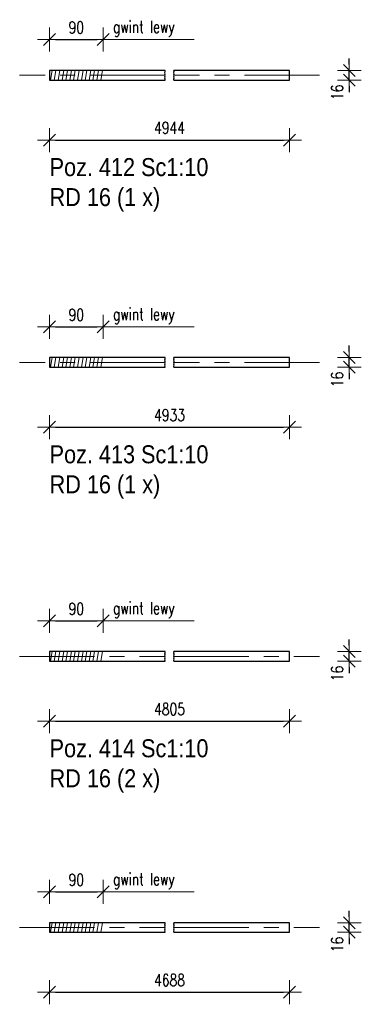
# Model space of a CAD drawing. Header units: millimetres. Extents: x -882 to -29, y 17430 to 18100.
# Tile 5 of 12: x -345 to -288, y 17584 to 17748. Entities that reach past the tile are written whole.
import ezdxf

# ---------------------------------------------------------------- set-up
doc = ezdxf.new("R2010")
doc.units = ezdxf.units.MM
doc.header["$LTSCALE"] = 10
doc.linetypes.add('MITTE', pattern=[2, 1.25, -0.25, 0.25, -0.25])
doc.layers.get('Defpoints').update_dxf_attribs({"color": 1})
for name, color, linetype, lineweight in [('PS_DIM', 4, 'Continuous', 13), ('PS_Hatch', 3, 'Continuous', 9), ('PS_Mid', 5, 'MITTE', 15), ('PS_Shape', 161, 'Continuous', 30), ('PS_SOLID', 7, 'Continuous', 30), ('PS_TEXT', 3, 'Continuous', 18)]:
    doc.layers.add(name, color=color, linetype=linetype, lineweight=lineweight)
doc.styles.add('gil', font='txt', dxfattribs={"width": 0.9})
doc.styles.add('simplex', font='simplex.shx', dxfattribs={"width": 0.75})
doc.dimstyles.new('1_10_PRZ', dxfattribs={"dimtxt": 2, "dimasz": 1, "dimexe": 2, "dimexo": 5, "dimgap": 1, "dimtad": 1, "dimdec": 0, "dimlfac": 10, "dimtxsty": 'simplex', "dimblk": 'dimznak', "dimcen": 2, "dimse1": 1, "dimse2": 1, "dimclrt": 3, "dimadec": 1, "dimazin": 0, "dimtfac": 1, "dimtdec": 0, "dimtix": 1, "dimtmove": 2, "dimatfit": 3, "dimldrblk": 'dim-grot', "dimfxl": 1, "dimarcsym": 0})
doc.dimstyles.new('1_10_PRZ_DS1-LS10', dxfattribs={"dimtxt": 2, "dimasz": 1, "dimexe": 2, "dimexo": 5, "dimgap": 1, "dimtad": 1, "dimdec": 0, "dimlfac": 10, "dimtxsty": 'simplex', "dimblk": 'dimznak', "dimcen": 2, "dimse1": 1, "dimse2": 1, "dimclrt": 3, "dimadec": 1, "dimazin": 0, "dimtfac": 1, "dimtdec": 0, "dimtix": 1, "dimtmove": 2, "dimatfit": 3, "dimldrblk": 'dim-grot', "dimfxl": 1, "dimarcsym": 0})

# ---------------------------------------------------------------- blocks, each defined once
blk = doc.blocks.new('dim-grot')
blk.add_hatch(color=256).paths.add_polyline_path([(0, 0), (-2, 0.5), (-2, -0.5)])
blk.add_lwpolyline([(0, 0), (-2, 0.5), (-2, -0.5), (0, 0)])
blk = doc.blocks.new('dimznak')
at = {"color": 0}
for points in [[(0, 2), (0, -2)], [(-2, 0), (2, 0)]]:
    blk.add_lwpolyline(points, dxfattribs=at)
at = {"color": 2}
blk.add_lwpolyline([(1, 1), (-1, -1)], dxfattribs=at)
blk = doc.blocks.new('*D88')
at = {"layer": 'Defpoints', "color": 0, "transparency": 16777216}
for p in [(-300.47, 17739.87), (-300.47, 17738.27), (-290.47, 17739.87)]:
    blk.add_point(p, dxfattribs=at)
at = {"layer": 'PS_DIM', "color": 0, "lineweight": -2, "transparency": 16777216}
for p, q in [((-290.47, 17740.87), (-290.47, 17741.87)), ((-290.47, 17738.27), (-290.47, 17739.87)), ((-290.47, 17737.27), (-290.47, 17736.27))]:
    blk.add_line(p, q, dxfattribs=at)
for p, rotation in [((-290.47, 17739.87), 270), ((-290.47, 17738.27), 90)]:
    blk.add_blockref('dimznak', p, dxfattribs=dict(at, rotation=rotation))
at = {"layer": 'PS_DIM', "color": 3, "transparency": 16777216, "insert": (-292.51, 17736.24), "char_height": 2, "attachment_point": 5, "rotation": 90, "style": 'simplex'}
blk.add_mtext('16', dxfattribs=at)
blk = doc.blocks.new('*D90')
at = {"layer": 'Defpoints', "color": 0, "transparency": 16777216}
for p in [(-300.47, 17692.02), (-290.47, 17692.02), (-300.47, 17690.42)]:
    blk.add_point(p, dxfattribs=at)
at = {"layer": 'PS_DIM', "color": 0, "lineweight": -2, "transparency": 16777216}
for p, q in [((-290.47, 17693.02), (-290.47, 17694.02)), ((-290.47, 17690.42), (-290.47, 17692.02)), ((-290.47, 17689.42), (-290.47, 17688.42))]:
    blk.add_line(p, q, dxfattribs=at)
for p, rotation in [((-290.47, 17692.02), 270), ((-290.47, 17690.42), 90)]:
    blk.add_blockref('dimznak', p, dxfattribs=dict(at, rotation=rotation))
at = {"layer": 'PS_DIM', "color": 3, "transparency": 16777216, "insert": (-292.51, 17688.38), "char_height": 2, "attachment_point": 5, "rotation": 90, "style": 'simplex'}
blk.add_mtext('16', dxfattribs=at)
blk = doc.blocks.new('*D92')
at = {"layer": 'Defpoints', "color": 0, "transparency": 16777216}
for p in [(-300.47, 17643.04), (-290.47, 17643.04), (-300.47, 17641.44)]:
    blk.add_point(p, dxfattribs=at)
at = {"layer": 'PS_DIM', "color": 0, "lineweight": -2, "transparency": 16777216}
for p, q in [((-290.47, 17644.04), (-290.47, 17645.04)), ((-290.47, 17641.44), (-290.47, 17643.04)), ((-290.47, 17640.44), (-290.47, 17639.44))]:
    blk.add_line(p, q, dxfattribs=at)
for p, rotation in [((-290.47, 17643.04), 270), ((-290.47, 17641.44), 90)]:
    blk.add_blockref('dimznak', p, dxfattribs=dict(at, rotation=rotation))
at = {"layer": 'PS_DIM', "color": 3, "transparency": 16777216, "insert": (-292.51, 17639.4), "char_height": 2, "attachment_point": 5, "rotation": 90, "style": 'simplex'}
blk.add_mtext('16', dxfattribs=at)
blk = doc.blocks.new('*D94')
at = {"layer": 'Defpoints', "color": 0, "transparency": 16777216}
for p in [(-300.47, 17597.88), (-290.47, 17597.88), (-300.47, 17596.28)]:
    blk.add_point(p, dxfattribs=at)
at = {"layer": 'PS_DIM', "color": 0, "lineweight": -2, "transparency": 16777216}
for p, q in [((-290.47, 17598.88), (-290.47, 17599.88)), ((-290.47, 17596.28), (-290.47, 17597.88)), ((-290.47, 17595.28), (-290.47, 17594.28))]:
    blk.add_line(p, q, dxfattribs=at)
for p, rotation in [((-290.47, 17597.88), 270), ((-290.47, 17596.28), 90)]:
    blk.add_blockref('dimznak', p, dxfattribs=dict(at, rotation=rotation))
at = {"layer": 'PS_DIM', "color": 3, "transparency": 16777216, "insert": (-292.51, 17594.25), "char_height": 2, "attachment_point": 5, "rotation": 90, "style": 'simplex'}
blk.add_mtext('16', dxfattribs=at)
blk = doc.blocks.new('*X202')
at = {"color": 1}
for p, q in [((-321.25, 17739.49), (-321.18, 17739.67)), ((-321.18, 17739.32), (-321.25, 17739.49)), ((-321.25, 17739.15), (-321.18, 17739.32)), ((-321.18, 17738.97), (-321.25, 17739.15)), ((-321.25, 17738.8), (-321.18, 17738.97)), ((-321.18, 17738.63), (-321.25, 17738.8)), ((-321.25, 17738.45), (-321.18, 17738.63)), ((-321.22, 17738.37), (-321.25, 17738.45)), ((-321.22, 17739.75), (-321.22, 17739.87)), ((-321.18, 17739.67), (-321.22, 17739.75)), ((-321.22, 17738.27), (-321.22, 17738.37)), ((-319.75, 17739.49), (-319.68, 17739.67)), ((-319.68, 17739.32), (-319.75, 17739.49)), ((-319.75, 17739.15), (-319.68, 17739.32)), ((-319.68, 17738.97), (-319.75, 17739.15)), ((-319.75, 17738.8), (-319.68, 17738.97)), ((-319.68, 17738.63), (-319.75, 17738.8)), ((-319.75, 17738.45), (-319.68, 17738.63)), ((-319.72, 17738.37), (-319.75, 17738.45)), ((-319.72, 17739.75), (-319.72, 17739.87)), ((-319.68, 17739.67), (-319.72, 17739.75)), ((-319.72, 17738.27), (-319.72, 17738.37))]:
    blk.add_line(p, q, dxfattribs=at)
at = {"layer": 'PS_Mid', "color": 5, "linetype": 'MITTE'}
for p, q in [((-321.22, 17739.07), (-345.47, 17739.07)), ((-295.47, 17739.07), (-319.72, 17739.07))]:
    blk.add_line(p, q, dxfattribs=at)
at = {"layer": 'PS_SOLID', "color": 7, "linetype": 'Continuous'}
for p, q in [((-321.22, 17739.87), (-340.47, 17739.87)), ((-340.47, 17739.87), (-340.47, 17739.85)), ((-340.47, 17739.85), (-340.47, 17739.79)), ((-340.47, 17739.79), (-340.47, 17739.71)), ((-340.47, 17739.71), (-340.47, 17739.59)), ((-340.47, 17739.59), (-340.47, 17739.46)), ((-340.47, 17739.46), (-340.47, 17739.31)), ((-340.47, 17739.31), (-340.47, 17739.15)), ((-340.47, 17739.15), (-340.47, 17738.99)), ((-340.47, 17738.99), (-340.47, 17738.83)), ((-340.47, 17738.83), (-340.47, 17738.68)), ((-340.47, 17738.68), (-340.47, 17738.55)), ((-340.47, 17738.55), (-340.47, 17738.44)), ((-340.47, 17738.44), (-340.47, 17738.35)), ((-340.47, 17738.35), (-340.47, 17738.3)), ((-340.47, 17738.3), (-340.47, 17738.27)), ((-340.47, 17738.27), (-321.22, 17738.27)), ((-300.47, 17739.87), (-319.72, 17739.87)), ((-319.72, 17738.27), (-300.47, 17738.27)), ((-300.47, 17739.85), (-300.47, 17739.87)), ((-300.47, 17739.79), (-300.47, 17739.85)), ((-300.47, 17739.71), (-300.47, 17739.79)), ((-300.47, 17739.59), (-300.47, 17739.71)), ((-300.47, 17739.46), (-300.47, 17739.59)), ((-300.47, 17739.31), (-300.47, 17739.46)), ((-300.47, 17739.15), (-300.47, 17739.31)), ((-300.47, 17738.99), (-300.47, 17739.15)), ((-300.47, 17738.83), (-300.47, 17738.99)), ((-300.47, 17738.68), (-300.47, 17738.83)), ((-300.47, 17738.55), (-300.47, 17738.68)), ((-300.47, 17738.44), (-300.47, 17738.55)), ((-300.47, 17738.35), (-300.47, 17738.44)), ((-300.47, 17738.3), (-300.47, 17738.35)), ((-300.47, 17738.27), (-300.47, 17738.3))]:
    blk.add_line(p, q, dxfattribs=at)
blk = doc.blocks.new('*X203')
at = {"color": 3, "style": 'gil', "width": 0.9}
for s, p in [('Poz. 412 Sc1:10', (-340.47, 17722.27)), ('RD 16 (1 x)', (-340.47, 17717.27))]:
    blk.add_text(s, height=3, dxfattribs=at).set_placement(p)
blk = doc.blocks.new('*X204')
at = {"color": 1}
for p, q in [((-321.25, 17691.64), (-321.18, 17691.81)), ((-321.18, 17691.46), (-321.25, 17691.64)), ((-321.25, 17691.29), (-321.18, 17691.46)), ((-321.18, 17691.12), (-321.25, 17691.29)), ((-321.25, 17690.94), (-321.18, 17691.12)), ((-321.18, 17690.77), (-321.25, 17690.94)), ((-321.25, 17690.6), (-321.18, 17690.77)), ((-321.22, 17691.9), (-321.22, 17692.02)), ((-321.18, 17691.81), (-321.22, 17691.9)), ((-319.75, 17691.64), (-319.68, 17691.81)), ((-319.68, 17691.46), (-319.75, 17691.64)), ((-319.75, 17691.29), (-319.68, 17691.46)), ((-319.68, 17691.12), (-319.75, 17691.29)), ((-319.75, 17690.94), (-319.68, 17691.12)), ((-319.68, 17690.77), (-319.75, 17690.94)), ((-319.75, 17690.6), (-319.68, 17690.77)), ((-319.72, 17691.9), (-319.72, 17692.02)), ((-319.68, 17691.81), (-319.72, 17691.9)), ((-321.22, 17690.51), (-321.25, 17690.6)), ((-321.22, 17690.42), (-321.22, 17690.51)), ((-319.72, 17690.51), (-319.75, 17690.6)), ((-319.72, 17690.42), (-319.72, 17690.51))]:
    blk.add_line(p, q, dxfattribs=at)
at = {"layer": 'PS_Mid', "color": 5, "linetype": 'MITTE'}
for p, q in [((-321.22, 17691.22), (-345.47, 17691.22)), ((-295.47, 17691.22), (-319.72, 17691.22))]:
    blk.add_line(p, q, dxfattribs=at)
at = {"layer": 'PS_SOLID', "color": 7, "linetype": 'Continuous'}
for p, q in [((-321.22, 17692.02), (-340.47, 17692.02)), ((-340.47, 17692.02), (-340.47, 17691.99)), ((-340.47, 17691.99), (-340.47, 17691.94)), ((-340.47, 17691.94), (-340.47, 17691.85)), ((-340.47, 17691.85), (-340.47, 17691.74)), ((-340.47, 17691.74), (-340.47, 17691.61)), ((-340.47, 17691.61), (-340.47, 17691.46)), ((-340.47, 17691.46), (-340.47, 17691.3)), ((-340.47, 17691.3), (-340.47, 17691.14)), ((-340.47, 17691.14), (-340.47, 17690.98)), ((-340.47, 17690.98), (-340.47, 17690.83)), ((-340.47, 17690.83), (-340.47, 17690.7)), ((-340.47, 17690.7), (-340.47, 17690.58)), ((-300.47, 17692.02), (-319.72, 17692.02)), ((-300.47, 17691.99), (-300.47, 17692.02)), ((-300.47, 17691.94), (-300.47, 17691.99)), ((-300.47, 17691.85), (-300.47, 17691.94)), ((-300.47, 17691.74), (-300.47, 17691.85)), ((-300.47, 17691.61), (-300.47, 17691.74)), ((-300.47, 17691.46), (-300.47, 17691.61)), ((-300.47, 17691.3), (-300.47, 17691.46)), ((-300.47, 17691.14), (-300.47, 17691.3)), ((-300.47, 17690.98), (-300.47, 17691.14)), ((-300.47, 17690.83), (-300.47, 17690.98)), ((-300.47, 17690.7), (-300.47, 17690.83)), ((-300.47, 17690.58), (-300.47, 17690.7)), ((-340.47, 17690.58), (-340.47, 17690.5)), ((-340.47, 17690.5), (-340.47, 17690.44)), ((-340.47, 17690.44), (-340.47, 17690.42)), ((-340.47, 17690.42), (-321.22, 17690.42)), ((-319.72, 17690.42), (-300.47, 17690.42)), ((-300.47, 17690.5), (-300.47, 17690.58)), ((-300.47, 17690.44), (-300.47, 17690.5)), ((-300.47, 17690.42), (-300.47, 17690.44))]:
    blk.add_line(p, q, dxfattribs=at)
blk = doc.blocks.new('*X205')
at = {"color": 3, "style": 'gil', "width": 0.9}
for s, p in [('Poz. 413 Sc1:10', (-340.47, 17674.42)), ('RD 16 (1 x)', (-340.47, 17669.42))]:
    blk.add_text(s, height=3, dxfattribs=at).set_placement(p)
blk = doc.blocks.new('*X206')
at = {"color": 1}
for p, q in [((-321.25, 17642.66), (-321.18, 17642.83)), ((-321.18, 17642.48), (-321.25, 17642.66)), ((-321.25, 17642.31), (-321.18, 17642.48)), ((-321.18, 17642.14), (-321.25, 17642.31)), ((-321.25, 17641.96), (-321.18, 17642.14)), ((-321.18, 17641.79), (-321.25, 17641.96)), ((-321.25, 17641.62), (-321.18, 17641.79)), ((-321.22, 17641.53), (-321.25, 17641.62)), ((-321.22, 17642.92), (-321.22, 17643.04)), ((-321.18, 17642.83), (-321.22, 17642.92)), ((-321.22, 17641.44), (-321.22, 17641.53)), ((-319.75, 17642.66), (-319.68, 17642.83)), ((-319.68, 17642.48), (-319.75, 17642.66)), ((-319.75, 17642.31), (-319.68, 17642.48)), ((-319.68, 17642.14), (-319.75, 17642.31)), ((-319.75, 17641.96), (-319.68, 17642.14)), ((-319.68, 17641.79), (-319.75, 17641.96)), ((-319.75, 17641.62), (-319.68, 17641.79)), ((-319.72, 17641.53), (-319.75, 17641.62)), ((-319.72, 17642.92), (-319.72, 17643.04)), ((-319.68, 17642.83), (-319.72, 17642.92)), ((-319.72, 17641.44), (-319.72, 17641.53))]:
    blk.add_line(p, q, dxfattribs=at)
at = {"layer": 'PS_Mid', "color": 5, "linetype": 'MITTE'}
for p, q in [((-345.47, 17642.24), (-321.22, 17642.24)), ((-319.72, 17642.24), (-295.47, 17642.24))]:
    blk.add_line(p, q, dxfattribs=at)
at = {"layer": 'PS_SOLID', "color": 7, "linetype": 'Continuous'}
for p, q in [((-321.22, 17643.04), (-340.47, 17643.04)), ((-340.47, 17643.04), (-340.47, 17643.03)), ((-340.47, 17643.03), (-340.47, 17642.99)), ((-340.47, 17642.99), (-340.47, 17642.92)), ((-340.47, 17642.92), (-340.47, 17642.82)), ((-340.47, 17642.82), (-340.47, 17642.69)), ((-340.47, 17642.69), (-340.47, 17642.55)), ((-340.47, 17642.55), (-340.47, 17642.4)), ((-340.47, 17642.4), (-340.47, 17642.24)), ((-340.47, 17642.24), (-340.47, 17642.08)), ((-340.47, 17642.08), (-340.47, 17641.92)), ((-340.47, 17641.92), (-340.47, 17641.78)), ((-340.47, 17641.78), (-340.47, 17641.66)), ((-340.47, 17641.66), (-340.47, 17641.56)), ((-340.47, 17641.56), (-340.47, 17641.49)), ((-340.47, 17641.49), (-340.47, 17641.45)), ((-300.47, 17643.04), (-319.72, 17643.04)), ((-300.47, 17643.03), (-300.47, 17643.04)), ((-300.47, 17642.99), (-300.47, 17643.03)), ((-300.47, 17642.92), (-300.47, 17642.99)), ((-300.47, 17642.82), (-300.47, 17642.92)), ((-300.47, 17642.69), (-300.47, 17642.82)), ((-300.47, 17642.55), (-300.47, 17642.69)), ((-300.47, 17642.4), (-300.47, 17642.55)), ((-300.47, 17642.24), (-300.47, 17642.4)), ((-300.47, 17642.08), (-300.47, 17642.24)), ((-300.47, 17641.92), (-300.47, 17642.08)), ((-300.47, 17641.78), (-300.47, 17641.92)), ((-300.47, 17641.66), (-300.47, 17641.78)), ((-300.47, 17641.56), (-300.47, 17641.66)), ((-300.47, 17641.49), (-300.47, 17641.56)), ((-300.47, 17641.45), (-300.47, 17641.49)), ((-340.47, 17641.45), (-340.47, 17641.44)), ((-340.47, 17641.44), (-321.22, 17641.44)), ((-319.72, 17641.44), (-300.47, 17641.44)), ((-300.47, 17641.44), (-300.47, 17641.45))]:
    blk.add_line(p, q, dxfattribs=at)
blk = doc.blocks.new('*X207')
at = {"color": 3, "style": 'gil', "width": 0.9}
for s, p in [('Poz. 414 Sc1:10', (-340.47, 17625.44)), ('RD 16 (2 x)', (-340.47, 17620.44))]:
    blk.add_text(s, height=3, dxfattribs=at).set_placement(p)
blk = doc.blocks.new('*X208')
at = {"color": 1}
for p, q in [((-321.25, 17597.5), (-321.18, 17597.68)), ((-321.18, 17597.33), (-321.25, 17597.5)), ((-321.25, 17597.16), (-321.18, 17597.33)), ((-321.22, 17597.76), (-321.22, 17597.88)), ((-321.18, 17597.68), (-321.22, 17597.76)), ((-319.75, 17597.5), (-319.68, 17597.68)), ((-319.68, 17597.33), (-319.75, 17597.5)), ((-319.75, 17597.16), (-319.68, 17597.33)), ((-319.72, 17597.76), (-319.72, 17597.88)), ((-319.68, 17597.68), (-319.72, 17597.76)), ((-321.18, 17596.98), (-321.25, 17597.16)), ((-321.25, 17596.81), (-321.18, 17596.98)), ((-321.18, 17596.64), (-321.25, 17596.81)), ((-321.25, 17596.46), (-321.18, 17596.64)), ((-321.22, 17596.38), (-321.25, 17596.46)), ((-321.22, 17596.28), (-321.22, 17596.38)), ((-319.68, 17596.98), (-319.75, 17597.16)), ((-319.75, 17596.81), (-319.68, 17596.98)), ((-319.68, 17596.64), (-319.75, 17596.81)), ((-319.75, 17596.46), (-319.68, 17596.64)), ((-319.72, 17596.38), (-319.75, 17596.46)), ((-319.72, 17596.28), (-319.72, 17596.38))]:
    blk.add_line(p, q, dxfattribs=at)
at = {"layer": 'PS_Mid', "color": 5, "linetype": 'MITTE'}
for p, q in [((-345.47, 17597.08), (-321.22, 17597.08)), ((-319.72, 17597.08), (-295.47, 17597.08))]:
    blk.add_line(p, q, dxfattribs=at)
at = {"layer": 'PS_SOLID', "color": 7, "linetype": 'Continuous'}
for p, q in [((-321.22, 17597.88), (-340.47, 17597.88)), ((-340.47, 17597.88), (-340.47, 17597.87)), ((-340.47, 17597.87), (-340.47, 17597.83)), ((-340.47, 17597.83), (-340.47, 17597.76)), ((-340.47, 17597.76), (-340.47, 17597.66)), ((-340.47, 17597.66), (-340.47, 17597.54)), ((-340.47, 17597.54), (-340.47, 17597.4)), ((-340.47, 17597.4), (-340.47, 17597.24)), ((-340.47, 17597.24), (-340.47, 17597.08)), ((-300.47, 17597.88), (-319.72, 17597.88)), ((-300.47, 17597.87), (-300.47, 17597.88)), ((-300.47, 17597.83), (-300.47, 17597.87)), ((-300.47, 17597.76), (-300.47, 17597.83)), ((-300.47, 17597.66), (-300.47, 17597.76)), ((-300.47, 17597.54), (-300.47, 17597.66)), ((-300.47, 17597.4), (-300.47, 17597.54)), ((-300.47, 17597.24), (-300.47, 17597.4)), ((-300.47, 17597.08), (-300.47, 17597.24)), ((-340.47, 17597.08), (-340.47, 17596.92)), ((-340.47, 17596.92), (-340.47, 17596.77)), ((-340.47, 17596.77), (-340.47, 17596.62)), ((-340.47, 17596.62), (-340.47, 17596.5)), ((-340.47, 17596.5), (-340.47, 17596.4)), ((-340.47, 17596.4), (-340.47, 17596.33)), ((-340.47, 17596.33), (-340.47, 17596.29)), ((-340.47, 17596.29), (-340.47, 17596.28)), ((-340.47, 17596.28), (-321.22, 17596.28)), ((-319.72, 17596.28), (-300.47, 17596.28)), ((-300.47, 17596.92), (-300.47, 17597.08)), ((-300.47, 17596.77), (-300.47, 17596.92)), ((-300.47, 17596.62), (-300.47, 17596.77)), ((-300.47, 17596.5), (-300.47, 17596.62)), ((-300.47, 17596.4), (-300.47, 17596.5)), ((-300.47, 17596.33), (-300.47, 17596.4)), ((-300.47, 17596.29), (-300.47, 17596.33)), ((-300.47, 17596.28), (-300.47, 17596.29))]:
    blk.add_line(p, q, dxfattribs=at)

msp = doc.modelspace()

# ---------------------------------------------------------------- hatches: boundary and pattern name
at = {"layer": 'PS_Hatch'}
h = msp.add_hatch(dxfattribs=at)
h.set_pattern_fill('ANSI31', color=256, scale=0.2, angle=35, style=0)
h.set_pattern_definition([(80, (-2782.8637, -5427.9194), (-0.625352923, 0.110266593), [])])
h.paths.add_polyline_path([(-340.47, 17739.87), (-331.47, 17739.87), (-331.47, 17738.27), (-340.47, 17738.27)])
h = msp.add_hatch(dxfattribs=at)
h.set_pattern_fill('ANSI31', color=256, scale=0.2, angle=35, style=0)
h.set_pattern_definition([(80, (-2782.8637, -5475.775), (-0.625352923, 0.110266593), [])])
h.paths.add_polyline_path([(-340.47, 17692.02), (-331.47, 17692.02), (-331.47, 17690.42), (-340.47, 17690.42)])
h = msp.add_hatch(dxfattribs=at)
h.set_pattern_fill('ANSI31', color=256, scale=0.2, angle=35, style=0)
h.set_pattern_definition([(80, (-2782.8637, -5524.7549), (-0.625352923, 0.110266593), [])])
h.paths.add_polyline_path([(-340.47, 17643.04), (-331.47, 17643.04), (-331.47, 17641.44), (-340.47, 17641.44)])
h = msp.add_hatch(dxfattribs=at)
h.set_pattern_fill('ANSI31', color=256, scale=0.2, angle=35, style=0)
h.set_pattern_definition([(80, (-2782.8637, -5569.9112), (-0.625352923, 0.110266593), [])])
h.paths.add_polyline_path([(-340.47, 17597.88), (-331.47, 17597.88), (-331.47, 17596.28), (-340.47, 17596.28)])

# ---------------------------------------------------------------- linework, layer by layer
at = {"layer": 'PS_DIM'}
for p, q in [((-316.34, 17745.02), (-331.55, 17745.02)), ((-316.34, 17697.16), (-331.55, 17697.16)), ((-316.34, 17648.18), (-331.55, 17648.18)), ((-316.34, 17603.02), (-331.55, 17603.02))]:
    msp.add_line(p, q, dxfattribs=at)

# ---------------------------------------------------------------- block references
at = {"layer": 'PS_Shape', "color": 2}
for name in ['*X202', '*X204', '*X206', '*X208']:
    msp.add_blockref(name, (0, 0), dxfattribs=at)
at = {"layer": 'PS_TEXT'}
for name in ['*X203', '*X205', '*X207']:
    msp.add_blockref(name, (0, 0), dxfattribs=at)

# ---------------------------------------------------------------- texts
at = {"layer": 'PS_DIM', "color": 1, "char_height": 2, "attachment_point": 1, "style": 'simplex'}
for insert in [(-329.91, 17748.14), (-329.91, 17700.28), (-329.91, 17651.3), (-329.91, 17606.14)]:
    msp.add_mtext_dynamic_manual_height_columns('gwint lewy', width=15.6065, gutter_width=17.5, heights=[0], dxfattribs=dict(at, insert=insert))

# ---------------------------------------------------------------- dimensions: what is measured, and where the dimension line sits
at = {"layer": 'PS_DIM', "color": 4}
for base, p1, p2 in [((-331.55, 17745.02), (-340.47, 17739.87), (-331.55, 17739.87)), ((-331.55, 17697.16), (-340.47, 17692.02), (-331.55, 17692.02)), ((-331.55, 17648.18), (-340.47, 17643.04), (-331.55, 17643.04)), ((-331.55, 17603.02), (-340.47, 17597.88), (-331.55, 17597.88))]:
    msp.add_linear_dim(base=base, p1=p1, p2=p2, text='90', dimstyle='1_10_PRZ', dxfattribs=at).render()
at = {"layer": 'PS_DIM'}
for base, p1, p2, picture, middle in [((-290.47, 17739.87), (-300.47, 17738.27), (-300.47, 17739.87), '*D88', (-292.51, 17736.24)), ((-290.47, 17692.02), (-300.47, 17690.42), (-300.47, 17692.02), '*D90', (-292.51, 17688.38)), ((-290.47, 17643.04), (-300.47, 17641.44), (-300.47, 17643.04), '*D92', (-292.51, 17639.4)), ((-290.47, 17597.88), (-300.47, 17596.28), (-300.47, 17597.88), '*D94', (-292.51, 17594.25))]:
    dim = msp.add_linear_dim(base=base, p1=p1, p2=p2, angle=90, text='16', dimstyle='1_10_PRZ_DS1-LS10', dxfattribs=at)
    dim.commit()
    dim.dimension.update_dxf_attribs({"geometry": picture, "text_midpoint": middle, "dimtype": 128})
for base, p1, p2, location, text in [((-300.47, 17728.27), (-340.47, 17738.27), (-300.47, 17738.27), (-320.47, 17730.31), '4944'), ((-300.47, 17680.42), (-340.47, 17690.42), (-300.47, 17690.42), (-320.47, 17682.46), '4933'), ((-300.47, 17631.44), (-340.47, 17641.44), (-300.47, 17641.44), (-320.47, 17633.48), '4805'), ((-300.47, 17586.28), (-340.47, 17596.28), (-300.47, 17596.28), (-320.47, 17588.32), '4688')]:
    msp.add_linear_dim(base=base, p1=p1, p2=p2, location=location, text=text, dimstyle='1_10_PRZ_DS1-LS10', dxfattribs=at).render()

doc.saveas('drawing.dxf')
